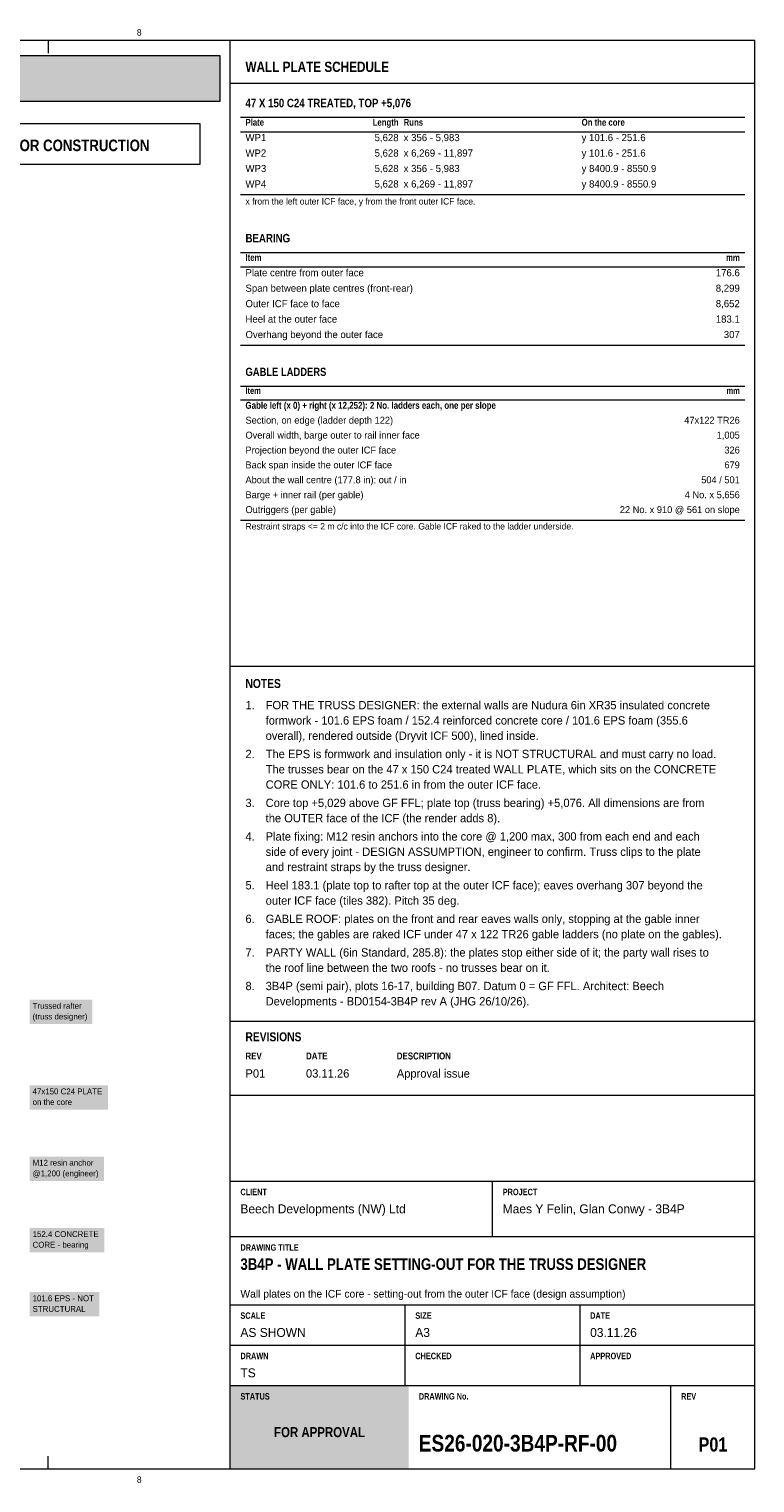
# Model space of a CAD drawing. Header units: millimetres. Extents: x 17 to 413, y 4 to 292.
# Tile 3 of 3: x 269 to 413, y 4 to 292. Entities that reach past the tile are written whole.
import ezdxf
from ezdxf.enums import TextEntityAlignment as Align

# ---------------------------------------------------------------- set-up
doc = ezdxf.new("R2010")
doc.units = ezdxf.units.MM
for name, color, linetype in [('FILL-TEAL', 7, 'Continuous'), ('FILL-WHITE', 7, 'Continuous'), ('LINE-INK', 7, 'Continuous'), ('LINE-RED', 7, 'Continuous'), ('LINE-TEAL', 7, 'Continuous'), ('TEXT-C_6B451A', 7, 'Continuous'), ('TEXT-EPS', 7, 'Continuous'), ('TEXT-INK', 7, 'Continuous'), ('TEXT-RED', 7, 'Continuous'), ('TEXT-STEEL_GREY', 7, 'Continuous'), ('TEXT-TEAL', 7, 'Continuous'), ('TEXT-WHITE', 7, 'Continuous')]:
    doc.layers.add(name, color=color, linetype=linetype)
doc.styles.add('OpenSansCondensed-Bold', font='OpenSansCondensed-Bold.ttf')

msp = doc.modelspace()

# ---------------------------------------------------------------- hatches: boundary and pattern name
at = {"layer": 'FILL-TEAL', "true_color": 0x009e85}
h = msp.add_hatch(color=256, dxfattribs=at)
h.dxf.hatch_style = 1
h.paths.add_polyline_path([(309.01, 7), (344.37, 7), (344.37, 23.5), (309.01, 23.5)])
at = {"layer": 'FILL-WHITE', "true_color": 0xfff5f0}
h = msp.add_hatch(color=256, dxfattribs=at)
h.dxf.hatch_style = 1
h.paths.add_polyline_path([(23, 278), (307, 278), (307, 287), (23, 287)])
at = {"layer": 'FILL-WHITE', "true_color": 0xffffff}
h = msp.add_hatch(color=256, dxfattribs=at)
h.dxf.hatch_style = 1
h.paths.add_polyline_path([(269.2, 95.13), (281.67, 95.13), (281.67, 99.95), (269.2, 99.95)])
h = msp.add_hatch(color=256, dxfattribs=at)
h.dxf.hatch_style = 1
h.paths.add_polyline_path([(269.2, 78.17), (284.74, 78.17), (284.74, 82.99), (269.2, 82.99)])
h = msp.add_hatch(color=256, dxfattribs=at)
h.dxf.hatch_style = 1
h.paths.add_polyline_path([(269.2, 64.03), (283.95, 64.03), (283.95, 68.85), (269.2, 68.85)])
h = msp.add_hatch(color=256, dxfattribs=at)
h.dxf.hatch_style = 1
h.paths.add_polyline_path([(269.2, 49.89), (284.02, 49.89), (284.02, 54.71), (269.2, 54.71)])
h = msp.add_hatch(color=256, dxfattribs=at)
h.dxf.hatch_style = 1
h.paths.add_polyline_path([(269.2, 37.17), (283.03, 37.17), (283.03, 41.99), (269.2, 41.99)])

# ---------------------------------------------------------------- linework, layer by layer
at = {"layer": 'LINE-INK', "lineweight": 5}
for p, q in [((272.88, 290), (272.88, 287.5)), ((309, 7), (309, 290)), ((311, 274.8), (411, 274.8)), ((311, 271.94), (411, 271.94)), ((311, 259.49), (411, 259.49)), ((311, 248.02), (411, 248.02)), ((311, 245.16), (411, 245.16)), ((311, 229.65), (411, 229.65)), ((311, 221.55), (411, 221.55)), ((311, 218.79), (411, 218.79)), ((311, 194.97), (411, 194.97)), ((309, 166.01), (413, 166.01)), ((309, 95.7), (413, 95.7)), ((309, 81), (413, 81)), ((309, 64), (413, 64)), ((361, 53), (361, 64)), ((309, 53), (413, 53)), ((309, 39.5), (413, 39.5)), ((343.67, 31.5), (343.67, 39.5)), ((378.33, 31.5), (378.33, 39.5)), ((309, 31.5), (413, 31.5)), ((343.67, 23.5), (343.67, 31.5)), ((378.33, 23.5), (378.33, 31.5)), ((309, 23.5), (413, 23.5)), ((396.36, 7), (396.36, 23.5)), ((272.88, 7), (272.88, 9.5))]:
    msp.add_line(p, q, dxfattribs=at)
msp.add_lwpolyline([(20, 7), (413, 7), (413, 290), (20, 290)], close=True, dxfattribs=at)
at = {"layer": 'LINE-RED', "lineweight": 5}
for points in [[(23, 278), (307, 278), (307, 287), (23, 287)], [(226.21, 265.5), (303, 265.5), (303, 273.5), (226.21, 273.5)]]:
    msp.add_lwpolyline(points, close=True, dxfattribs=at)
at = {"layer": 'LINE-TEAL', "lineweight": 5}
msp.add_line((309, 281.6), (413, 281.6), dxfattribs=at)

# ---------------------------------------------------------------- texts
at = {"layer": 'TEXT-C_6B451A'}
for s, p in [('Trussed rafter', (269.8, 98.14)), ('(truss designer)', (269.8, 96.03))]:
    msp.add_text(s, height=1.1684, dxfattribs=at).set_placement(p)
at = {"layer": 'TEXT-EPS', "style": 'OpenSansCondensed-Bold'}
msp.add_text('STATUS', height=1.27, dxfattribs=at).set_placement((311, 20.7))
at = {"layer": 'TEXT-INK', "style": 'OpenSansCondensed-Bold'}
for s, height, p in [('ICF PACKAGE: Nudura ICF formwork and accessories are our supply. Raft and foundations AS PER THE ARCHITECTURAL DRAWINGS; joist ledgers by the engineer. Floors, stairs, partitions, roof and joinery are drawn as DESIGN', 1.778, (24.6, 283.47)), ('47 X 150 C24 TREATED, TOP +5,076', 1.6764, (312, 276.8)), ('BEARING', 1.676, (312, 250.02)), ('GABLE LADDERS', 1.6256, (312, 223.55)), ('NOTES', 1.778, (312, 161.71)), ('REVISIONS', 1.778, (312, 91.7)), ('3B4P - WALL PLATE SETTING-OUT FOR THE TRUSS DESIGNER', 2.286, (311, 46.4)), ('ES26-020-3B4P-RF-00', 3.302, (346.36, 10.4))]:
    msp.add_text(s, height=height, dxfattribs=at).set_placement(p)
at = {"layer": 'TEXT-INK'}
for s, height, p in [('WP1', 1.422, (312, 270.08)), ('x 356 - 5,983', 1.4224, (343.36, 270.08)), ('y 101.6 - 251.6', 1.4224, (378.64, 270.08)), ('WP2', 1.422, (312, 267.01)), ('x 6,269 - 11,897', 1.4224, (343.36, 267.01)), ('y 101.6 - 251.6', 1.4224, (378.64, 267.01)), ('WP3', 1.422, (312, 263.95)), ('x 356 - 5,983', 1.4224, (343.36, 263.95)), ('y 8400.9 - 8550.9', 1.4224, (378.64, 263.95)), ('WP4', 1.422, (312, 260.89)), ('x 6,269 - 11,897', 1.4224, (343.36, 260.89)), ('y 8400.9 - 8550.9', 1.4224, (378.64, 260.89)), ('Plate centre from outer face', 1.4224, (312, 243.3)), ('Span between plate centres (front-rear)', 1.4224, (312, 240.23)), ('Outer ICF face to face', 1.4224, (312, 237.17)), ('Heel at the outer face', 1.4224, (312, 234.11)), ('Overhang beyond the outer face', 1.4224, (312, 231.05)), ('Section, on edge (ladder depth 122)', 1.3716, (312, 214.09)), ('Overall width, barge outer to rail inner face', 1.3716, (312, 211.13)), ('Projection beyond the outer ICF face', 1.3716, (312, 208.18)), ('Back span inside the outer ICF face', 1.3716, (312, 205.23)), ('About the wall centre (177.8 in): out / in', 1.3716, (312, 202.28)), ('Barge + inner rail (per gable)', 1.3716, (312, 199.32)), ('Outriggers (per gable)', 1.3716, (312, 196.37)), ('1.', 1.651, (312, 157.49)), ('FOR THE TRUSS DESIGNER: the external walls are Nudura 6in XR35 insulated concrete', 1.651, (316, 157.49)), ('formwork - 101.6 EPS foam / 152.4 reinforced concrete core / 101.6 EPS foam (355.6', 1.651, (316, 154.46)), ('overall), rendered outside (Dryvit ICF 500), lined inside.', 1.651, (316, 151.43)), ('2.', 1.651, (312, 147.81)), ('The EPS is formwork and insulation only - it is NOT STRUCTURAL and must carry no load.', 1.651, (316, 147.81)), ('The trusses bear on the 47 x 150 C24 treated WALL PLATE, which sits on the CONCRETE', 1.651, (316, 144.78)), ('CORE ONLY: 101.6 to 251.6 in from the outer ICF face.', 1.651, (316, 141.75)), ('3.', 1.651, (312, 138.12)), ('Core top +5,029 above GF FFL; plate top (truss bearing) +5,076. All dimensions are from', 1.651, (316, 138.12)), ('the OUTER face of the ICF (the render adds 8).', 1.651, (316, 135.1)), ('4.', 1.651, (312, 131.47)), ('Plate fixing: M12 resin anchors into the core @ 1,200 max, 300 from each end and each', 1.651, (316, 131.47)), ('side of every joint - DESIGN ASSUMPTION, engineer to confirm. Truss clips to the plate', 1.651, (316, 128.44)), ('and restraint straps by the truss designer.', 1.651, (316, 125.42)), ('5.', 1.651, (312, 121.79)), ('Heel 183.1 (plate top to rafter top at the outer ICF face); eaves overhang 307 beyond the', 1.651, (316, 121.79)), ('outer ICF face (tiles 382). Pitch 35 deg.', 1.651, (316, 118.76)), ('6.', 1.651, (312, 115.14)), ('GABLE ROOF: plates on the front and rear eaves walls only, stopping at the gable inner', 1.651, (316, 115.14)), ('faces; the gables are raked ICF under 47 x 122 TR26 gable ladders (no plate on the gables).', 1.651, (316, 112.11)), ('7.', 1.651, (312, 108.48)), ('PARTY WALL (6in Standard, 285.8): the plates stop either side of it; the party wall rises to', 1.651, (316, 108.48)), ('the roof line between the two roofs - no trusses bear on it.', 1.651, (316, 105.45)), ('8.', 1.651, (312, 101.83)), ('3B4P (semi pair), plots 16-17, building B07. Datum 0 = GF FFL. Architect: Beech', 1.651, (316, 101.83)), ('Developments - BD0154-3B4P rev A (JHG 26/10/26).', 1.651, (316, 98.8)), ('P01', 1.651, (312, 84.5)), ('03.11.26', 1.651, (324, 84.5)), ('Approval issue', 1.651, (342, 84.5)), ('Beech Developments (NW) Ltd', 1.778, (311, 57.6)), ('Maes Y Felin, Glan Conwy - 3B4P', 1.778, (363, 57.6)), ('CORE - bearing', 1.1684, (269.8, 50.79)), ('152.4 CONCRETE', 1.1684, (269.8, 52.9)), ('101.6 EPS - NOT', 1.1684, (269.8, 40.18)), ('STRUCTURAL', 1.168, (269.8, 38.07)), ('AS SHOWN', 1.778, (311, 33.1)), ('A3', 1.778, (345.67, 33.1)), ('03.11.26', 1.778, (380.33, 33.1)), ('TS', 1.778, (311, 25.1))]:
    msp.add_text(s, height=height, dxfattribs=at).set_placement(p)
for s, height, p in [('5,628', 1.422, (342.36, 270.08)), ('5,628', 1.422, (342.36, 267.01)), ('5,628', 1.422, (342.36, 263.95)), ('5,628', 1.422, (342.36, 260.89)), ('176.6', 1.422, (410, 243.3)), ('8,299', 1.422, (410, 240.23)), ('8,652', 1.422, (410, 237.17)), ('183.1', 1.422, (410, 234.11)), ('307', 1.422, (410, 231.05)), ('47x122 TR26', 1.3716, (410, 214.09)), ('1,005', 1.372, (410, 211.13)), ('326', 1.372, (410, 208.18)), ('679', 1.372, (410, 205.23)), ('504 / 501', 1.372, (410, 202.28)), ('4 No. x 5,656', 1.3716, (410, 199.32)), ('22 No. x 910 @ 561 on slope', 1.3716, (410, 196.37))]:
    msp.add_text(s, height=height, dxfattribs=at).set_placement(p, align=Align.RIGHT)
at = {"layer": 'TEXT-INK', "style": 'OpenSansCondensed-Bold'}
msp.add_text('P01', height=2.794, dxfattribs=at).set_placement((404.68, 10.4), align=Align.CENTER)
at = {"layer": 'TEXT-RED', "style": 'OpenSansCondensed-Bold'}
msp.add_text('FOR APPROVAL - NOT FOR CONSTRUCTION', height=2.286, dxfattribs=at).set_placement((264.6, 268.1), align=Align.CENTER)
at = {"layer": 'TEXT-RED'}
for s, p in [('47x150 C24 PLATE', (269.8, 81.18)), ('on the core', (269.8, 79.07)), ('M12 resin anchor', (269.8, 67.04)), ('@1,200 (engineer)', (269.8, 64.93))]:
    msp.add_text(s, height=1.1684, dxfattribs=at).set_placement(p)
at = {"layer": 'TEXT-STEEL_GREY'}
for p in [(290.94, 291), (290.94, 4.2)]:
    msp.add_text('8', height=1.27, dxfattribs=at).set_placement(p, align=Align.CENTER)
at = {"layer": 'TEXT-STEEL_GREY', "style": 'OpenSansCondensed-Bold'}
for s, height, p in [('Plate', 1.346, (312, 273.14)), ('Runs', 1.346, (343.36, 273.14)), ('On the core', 1.3462, (378.64, 273.14)), ('Item', 1.346, (312, 246.36)), ('Item', 1.295, (312, 219.99)), ('REV', 1.372, (312, 88.1)), ('DATE', 1.372, (324, 88.1)), ('DESCRIPTION', 1.3716, (342, 88.1)), ('CLIENT', 1.27, (311, 61.2)), ('PROJECT', 1.27, (363, 61.2)), ('DRAWING TITLE', 1.27, (311, 50.2)), ('SCALE', 1.27, (311, 36.7)), ('SIZE', 1.27, (345.67, 36.7)), ('DATE', 1.27, (380.33, 36.7)), ('DRAWN', 1.27, (311, 28.7)), ('CHECKED', 1.27, (345.67, 28.7)), ('APPROVED', 1.27, (380.33, 28.7)), ('DRAWING No.', 1.27, (346.36, 20.7)), ('REV', 1.27, (398.36, 20.7))]:
    msp.add_text(s, height=height, dxfattribs=at).set_placement(p)
for s, height, p in [('Length', 1.346, (342.36, 273.14)), ('mm', 1.346, (410, 246.36)), ('mm', 1.295, (410, 219.99))]:
    msp.add_text(s, height=height, dxfattribs=at).set_placement(p, align=Align.RIGHT)
at = {"layer": 'TEXT-STEEL_GREY'}
for s, height, p in [('x from the left outer ICF face, y from the front outer ICF face.', 1.27, (312, 257.52)), ('Restraint straps <= 2 m c/c into the ICF core. Gable ICF raked to the ladder underside.', 1.27, (312, 193.12)), ('Wall plates on the ICF core - setting-out from the outer ICF face (design assumption)', 1.524, (311, 40.9))]:
    msp.add_text(s, height=height, dxfattribs=at).set_placement(p)
at = {"layer": 'TEXT-TEAL', "style": 'OpenSansCondensed-Bold'}
for s, height, p in [('WALL PLATE SCHEDULE', 2.032, (312, 283.8)), ('Gable left (x 0) + right (x 12,252): 2 No. ladders each, one per slope', 1.3716, (312, 217.04))]:
    msp.add_text(s, height=height, dxfattribs=at).set_placement(p)
at = {"layer": 'TEXT-WHITE', "style": 'OpenSansCondensed-Bold'}
msp.add_text('FOR APPROVAL', height=1.9812, dxfattribs=at).set_placement((326.68, 13.25), align=Align.CENTER)

doc.saveas('drawing.dxf')
